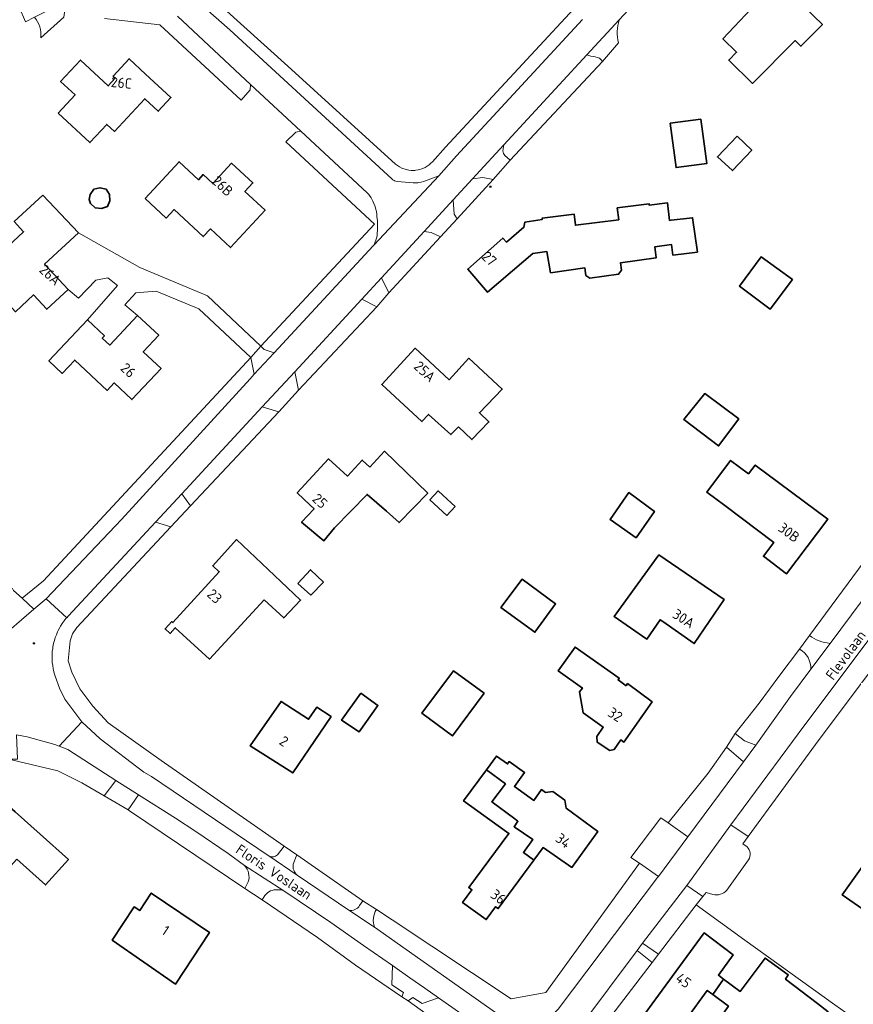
# Model space of a CAD drawing. Header units: metres. Extents: x 140853 to 145288, y 474558 to 480269.
# Tile 95 of 256: x 141716 to 141862, y 477535 to 477707. Entities that reach past the tile are written whole.
import ezdxf
from ezdxf.enums import TextEntityAlignment as Align

# ---------------------------------------------------------------- set-up
doc = ezdxf.new("R2010")
doc.units = ezdxf.units.M
doc.header["$MEASUREMENT"] = 0
for name, color, linetype, lineweight in [('B-WE-GR-GRAS_KRUIDENRIJK-G', 80, 'Continuous', 18), ('B-WE-KL-WATER_BRANDLEIDING_PUT-S', 150, 'Continuous', 18), ('B-WE-OG-BEBOUWING-G', 7, 'Continuous', 35), ('B-WE-OG-BEBOUWING_HUISNUMMER-T18', 10, 'Continuous', 18), ('B-WE-OG-BEBOUWING_STRAATNAAM-T18', 10, 'Continuous', 18), ('B-WE-OG-TERREIN_ERF-G', 7, 'Continuous', 18), ('B-WE-VH-VERHARDING_ASFALT-G', 252, 'Continuous', 18), ('B-WE-VH-VERHARDING_HALFVERHARDING-G', 252, 'Continuous', 18), ('B-WE-VH-VERHARDING_HALFVERHARDING_GRIND-G', 252, 'Continuous', 18), ('B-WE-VH-VERHARDING_OPEN-G', 252, 'Continuous', 18), ('B-WE-VH-VERHARDING_SIERBESTRATING-G', 252, 'Continuous', 18), ('B-WE-VH-VERHARDING_STRAATBAKSTEEN-G', 252, 'Continuous', 18)]:
    doc.layers.add(name, color=color, linetype=linetype, lineweight=lineweight)
doc.styles.add('NLCS-ISO', font='txt')

# ---------------------------------------------------------------- blocks, each defined once
blk = doc.blocks.new('SIE-WEG_STRAATPOT_BRANDKRAAN-SO')
blk.add_ellipse((0, 0), major_axis=(-0.729, 0), ratio=0.685994)
at = {"style": 'NLCS-ISO'}
blk.add_text('BR', height=0.4, dxfattribs=at).set_placement((-0.3, -0.15))

msp = doc.modelspace()

# ---------------------------------------------------------------- linework, layer by layer
at = {"layer": 'B-WE-GR-GRAS_KRUIDENRIJK-G', "ltscale": 0.2, "flags": 128}
for points in [[(141812.63, 477709.187), (141790.111, 477684.938), (141787.829, 477682.36), (141787.577, 477682.106), (141787.255, 477681.831), (141786.909, 477681.587), (141786.543, 477681.375), (141786.159, 477681.197), (141785.961, 477681.121), (141785.557, 477680.997), (141785.35, 477680.949), (141784.933, 477680.881), (141784.722, 477680.861), (141784.299, 477680.85), (141784.087, 477680.859), (141783.666, 477680.905), (141783.252, 477680.99), (141783.048, 477681.046), (141782.648, 477681.186), (141782.453, 477681.269), (141782.077, 477681.462), (141781.895, 477681.571), (141781.719, 477681.688), (141781.383, 477681.946), (141762.478, 477699.096), (141747.073, 477713.079)], [(141745.616, 477711.447), (141752.312, 477705.469), (141780.717, 477679.361), (141780.901, 477679.211), (141781.102, 477679.085), (141781.208, 477679.031), (141781.428, 477678.943), (141781.658, 477678.883), (141784.475, 477678.694), (141784.874, 477678.686), (141785.272, 477678.707), (141785.47, 477678.729), (141785.864, 477678.793), (141786.253, 477678.886), (141786.444, 477678.942), (141786.633, 477679.006), (141788.923, 477679.932), (141792.067, 477683.411), (141814.124, 477707.303)], [(141730.397, 477707.489), (141740.094, 477706.355), (141754.326, 477693.139), (141755.921, 477694.965), (141755.952, 477695.931), (141743.142, 477707.882)]]:
    msp.add_lwpolyline(points, dxfattribs=at)
for points in [[(141814.898, 477701.129), (141800.361, 477685.362), (141800.186, 477684.283), (141800.186, 477684.283, 0.1995949), (141800.536, 477683.441), (141800.536, 477683.441), (141801.443, 477682.645), (141817.612, 477699.926), (141817.612, 477699.926, 0.2589883), (141816.354, 477700.738), (141816.354, 477700.738, -0.0981452), (141814.898, 477701.129)], [(141740.328, 477577.502), (141731.016, 477584.051), (141728.301, 477587.013), (141726.046, 477590.05), (141724.657, 477592.939), (141724.005, 477594.924), (141724.329, 477598.431), (141724.738, 477599.697), (141725.541, 477600.758), (141741.985, 477618.431), (141739.281, 477619.242), (141723.989, 477602.771), (141723.749, 477602.497), (141723.625, 477602.356), (141723.451, 477602.141), (141723.284, 477601.922), (141722.965, 477601.471), (141722.671, 477601.004), (141722.533, 477600.765), (141722.276, 477600.277), (141722.157, 477600.028), (141721.939, 477599.521), (141721.748, 477599.003), (141721.584, 477598.476), (141721.512, 477598.21), (141721.39, 477597.671), (141721.339, 477597.4), (141721.296, 477597.128), (141721.23, 477596.58), (141721.208, 477596.305), (141721.186, 477595.753), (141721.192, 477595.201), (141721.227, 477594.651), (141721.291, 477594.102), (141721.383, 477593.558), (141721.44, 477593.288), (141721.574, 477592.753), (141721.737, 477592.225), (141722.498, 477590.13), (141723.446, 477588.229), (141726.378, 477584.278), (141729.613, 477581.286), (141737.283, 477575.449), (141738.583, 477574.704), (141759.074, 477560.814), (141759.162, 477560.754), (141759.162, 477560.754, 0.3570863), (141760.688, 477560.963), (141760.688, 477560.963), (141761.879, 477562.488), (141740.328, 477577.502)], [(141877.878, 477616.761), (141853.106, 477583.749), (141840.126, 477566.231), (141843.167, 477564.143), (141854.939, 477580.259), (141882.153, 477616.615), (141882.153, 477616.615, 0.3878233), (141877.878, 477616.761)], [(141864.991, 477607.998, 0.154161), (141863.495, 477612.319), (141863.495, 477612.319), (141853.878, 477599.348), (141853.878, 477599.348, 0.1331509), (141857.508, 477598.003), (141857.508, 477598.003), (141864.991, 477607.998)], [(141850.548, 477588.697), (141854.116, 477593.477), (141854.116, 477593.477, 0.2814616), (141852.171, 477596.999), (141852.171, 477596.999), (141848.718, 477592.403), (141845.101, 477587.52), (141840.856, 477582.236), (141842.518, 477580.944), (141844.484, 477580.173), (141850.548, 477588.697)], [(141736.317, 477571.481), (141734.544, 477568.812), (141734.759, 477568.686), (141754.974, 477555.069), (141755.559, 477556.209), (141755.559, 477556.209, 0.2689834), (141754.918, 477559.075), (141754.918, 477559.075), (141752.017, 477561.188), (141746.392, 477565.019), (141742.793, 477567.404), (141736.317, 477571.481)], [(141764.096, 477560.959), (141763.426, 477559.297), (141763.426, 477559.297, 0.2653331), (141764.143, 477557.379), (141764.143, 477557.379), (141773.188, 477551.247), (141773.188, 477551.247, 0.3112618), (141775.074, 477552.051), (141775.074, 477552.051), (141775.664, 477552.899), (141764.096, 477560.959)], [(141827.285, 477556.977), (141827.42, 477557.159), (141824.139, 477559.504), (141807.725, 477536.863), (141801.653, 477535.712), (141780.762, 477549.539), (141778.008, 477551.362), (141778.008, 477551.362, 0.2392799), (141777.686, 477548.287), (141777.686, 477548.287), (141800.858, 477531.94), (141800.858, 477531.94, 0.014134), (141801.342, 477531.767), (141801.342, 477531.767, 0.2860905), (141809.858, 477533.901), (141809.858, 477533.901), (141827.285, 477556.977)], [(141758.475, 477553.822), (141758.015, 477553.044), (141767.705, 477546.45), (141774.333, 477541.628), (141782.467, 477536.098), (141782.787, 477536.846), (141780.695, 477538.182), (141780.809, 477541.548), (141775.762, 477545.067), (141770.049, 477549.115), (141761.8, 477554.652), (141761.8, 477554.652, 0.1749266), (141759.479, 477554.64), (141759.479, 477554.64, 0.1437567), (141758.475, 477553.822)], [(141826.33, 477542.118), (141823.683, 477544.18), (141813.861, 477531.007), (141811.566, 477527.61), (141811.566, 477527.61, 0.4178537), (141812.708, 477521.899), (141812.708, 477521.899), (141812.816, 477521.826), (141813.382, 477522.523), (141812.165, 477523.73), (141814.141, 477526.176), (141826.33, 477542.118)], [(141798.672, 477528.223, 0.0855179), (141796.084, 477530.897), (141796.084, 477530.897), (141788.891, 477535.913), (141786.008, 477534.917), (141784.385, 477535.98), (141783.57, 477535.349), (141794.488, 477527.501), (141795.73, 477521.565), (141786.189, 477508.632), (141789.66, 477506.491), (141799.188, 477519.08), (141799.188, 477519.08, 0.1801147), (141800.384, 477524.122), (141800.384, 477524.122), (141800.051, 477525.414), (141800.051, 477525.414, 0.0716014), (141798.672, 477528.223)]]:
    msp.add_lwpolyline(points, format="xyb", close=True, dxfattribs=at)
for points in [[(141764.769, 477687.733), (141763.897, 477687.555), (141762.164, 477685.862), (141777.668, 477671.465), (141757.776, 477650.047), (141758.37, 477649.485), (141760.073, 477648.898), (141777.428, 477667.616), (141777.625, 477667.827), (141777.671, 477668.012), (141777.82, 477668.319), (141777.942, 477668.638), (141778.038, 477668.967), (141778.075, 477669.133), (141778.128, 477669.471), (141778.158, 477669.78), (141778.199, 477670.431), (141778.211, 477671.084), (141778.195, 477671.737), (141778.176, 477672.063), (141778.116, 477672.713), (141778.082, 477673.167), (141778.02, 477673.605), (141777.93, 477674.038), (141777.812, 477674.464), (141777.742, 477674.674), (141777.583, 477675.086), (141777.398, 477675.487), (141777.295, 477675.683), (141777.071, 477676.065), (141776.823, 477676.43), (141776.69, 477676.607), (141776.407, 477676.947), (141764.769, 477687.733)], [(141798.485, 477679.267), (141796.657, 477679.61), (141794.824, 477679.383), (141791.448, 477675.712), (141791.631, 477673.192), (141792.18, 477672.361), (141798.485, 477679.267)], [(141789.247, 477669.237), (141787.609, 477669.95), (141786.354, 477670.174), (141778.895, 477662.063), (141780.188, 477659.406), (141789.247, 477669.237)], [(141778.067, 477656.972), (141775.44, 477658.307), (141763.746, 477645.592), (141764.344, 477642.362), (141778.067, 477656.972)], [(141755.898, 477644.37), (141756.602, 477645.133), (141756, 477648.089), (141719.666, 477608.942), (141715.921, 477605.909), (141718.018, 477603.965), (141720.161, 477605.793), (141733.352, 477619.705), (141755.898, 477644.37)], [(141760.931, 477638.579), (141758.021, 477639.426), (141743.906, 477624.223), (141745.418, 477622.103), (141760.931, 477638.579)], [(141722.419, 477579.998), (141721.696, 477580.288), (141716.8, 477581.644), (141714.951, 477581.956), (141715.131, 477577.691), (141712.997, 477577.722), (141714.085, 477577.62), (141722.22, 477575.66), (141726.405, 477573.585), (141730.296, 477571.303), (141732.381, 477573.995), (141723.943, 477579.385), (141722.419, 477579.998)], [(141842.321, 477577.256), (141839.333, 477579.841), (141836.158, 477575.274), (141829.141, 477566.531), (141832.559, 477564.09), (141842.321, 477577.256)], [(141835.203, 477553.681), (141832.39, 477555.565), (141824.657, 477545.457), (141827.431, 477543.548), (141834.042, 477552.167), (141835.203, 477553.681)]]:
    msp.add_lwpolyline(points, close=True, dxfattribs=at)
at = {"layer": 'B-WE-OG-BEBOUWING-G', "ltscale": 0.2, "flags": 128}
for points in [[(141849.945, 477712.514), (141852.478, 477715.09), (141854.22, 477713.377), (141860.901, 477720.169), (141855.544, 477725.416), (141848.876, 477718.606), (141850.552, 477716.985), (141848.024, 477714.403), (141847.658, 477714.763), (141843.954, 477710.932), (141844.697, 477710.214), (141838.739, 477703.92), (141841.112, 477701.553), (141839.759, 477700.195), (141843.885, 477696.091), (141851.375, 477703.605), (141852.388, 477702.595), (141856.146, 477706.415), (141849.945, 477712.514)], [(141722.248, 477690.886), (141727.804, 477685.734), (141730.763, 477688.917), (141732.095, 477687.679), (141737.428, 477693.412), (141739.78, 477691.224), (141741.997, 477693.607), (141737.556, 477697.738), (141734.688, 477700.406), (141731.869, 477697.373), (141732.261, 477697.008), (141731.016, 477695.669), (141726.178, 477700.169), (141722.683, 477696.413), (141725.206, 477694.067), (141722.248, 477690.886)], [(141834.831, 477689.858), (141829.498, 477689.109), (141830.514, 477681.335), (141835.921, 477682.094), (141834.831, 477689.858)], [(141841.221, 477686.829), (141837.773, 477683.231), (141840.428, 477680.838), (141843.789, 477684.419), (141841.221, 477686.829)], [(141737.474, 477675.923), (141741.172, 477672.515), (141742.556, 477674.003), (141747.671, 477669.255), (141748.933, 477670.598), (141752.45, 477667.331), (141758.496, 477673.882), (141754.975, 477677.144), (141756.379, 477678.659), (141752.637, 477682.123), (141749.337, 477678.559), (141747.662, 477680.112), (141746.835, 477679.22), (141743.439, 477682.365), (141737.474, 477675.923)], [(141727.702, 477675.769), (141727.929, 477675.051), (141728.751, 477674.316), (141729.842, 477674.153), (141730.884, 477674.515), (141731.288, 477675.541), (141731.269, 477676.644), (141730.638, 477677.549), (141729.569, 477677.817), (141728.5, 477677.542), (141727.866, 477676.64), (141727.702, 477675.769)], [(141719.566, 477676.546), (141714.553, 477671.875), (141716.187, 477670.121), (141711.583, 477665.831), (141712.836, 477664.487), (141709.694, 477661.559), (141714.781, 477656.1), (141717.925, 477659.028), (141720.254, 477656.528), (141723.99, 477660.009), (141719.874, 477664.41), (141725.799, 477669.931), (141719.566, 477676.546)], [(141829.393, 477672.085), (141829.023, 477675.151), (141825.811, 477674.764), (141825.778, 477675.018), (141820.201, 477674.297), (141820.472, 477672.201), (141812.891, 477671.246), (141812.638, 477673.207), (141807.045, 477672.478), (141807.071, 477672.28), (141804.033, 477671.809), (141803.851, 477670.907), (141800.798, 477668.291), (141800.153, 477668.994), (141794.008, 477663.559), (141797.497, 477659.509), (141803.85, 477664.964), (141805.416, 477666.309), (141807.872, 477666.652), (141808.539, 477662.923), (141814.542, 477663.776), (141814.691, 477662.471), (141815.407, 477661.961), (141820.437, 477662.676), (141820.965, 477663.379), (141820.811, 477664.667), (141827.04, 477665.552), (141826.769, 477667.46), (141829.703, 477667.875), (141829.967, 477666.02), (141834.269, 477666.552), (141833.424, 477672.571), (141829.683, 477672.12), (141829.393, 477672.085)], [(141850.913, 477661.768), (141845.439, 477665.69), (141841.614, 477660.596), (141846.998, 477656.554), (141850.913, 477661.768)], [(141736.175, 477655.442), (141731.299, 477650.246), (141729.987, 477651.478), (141730.364, 477651.88), (141727.375, 477654.686), (141720.622, 477647.489), (141722.956, 477645.3), (141725.146, 477647.634), (141730.813, 477642.318), (141732.045, 477643.631), (141735.174, 477640.696), (141740.289, 477646.147), (141737.151, 477649.073), (141739.888, 477651.99), (141736.175, 477655.442)], [(141792.401, 477635.957), (141794.749, 477633.699), (141797.738, 477636.79), (141796.063, 477638.409), (141800.052, 477642.533), (141794.192, 477647.935), (141790.742, 477644.177), (141784.818, 477649.708), (141778.961, 477643.33), (141785.987, 477636.862), (141787.121, 477638.097), (141791.071, 477634.582), (141792.401, 477635.957)], [(141841.512, 477637.31), (141835.55, 477641.761), (141831.887, 477637.195), (141837.982, 477632.581), (141841.512, 477637.31)], [(141776.879, 477628.885), (141775.535, 477630.111), (141772.926, 477627.315), (141769.648, 477630.32), (141764.149, 477624.373), (141766.435, 477622.211), (141767.107, 477621.575), (141764.9, 477619.231), (141768.779, 477615.984), (141770.653, 477618.222), (141776.368, 477624.105), (141779.754, 477621.137), (141781.998, 477619.17), (141786.997, 477624.316), (141779.444, 477631.653), (141776.879, 477628.885)], [(141843.222, 477627.693), (141840.071, 477630.043), (141835.901, 477624.503), (141839.046, 477622.136), (141847.628, 477615.652), (141845.822, 477613.275), (141849.859, 477610.208), (141851.674, 477612.596), (141857.103, 477619.739), (141844.386, 477629.241), (141843.222, 477627.693)], [(141791.816, 477621.957), (141790.385, 477623.265), (141788.814, 477624.702), (141787.377, 477623.131), (141790.352, 477620.409), (141791.816, 477621.957)], [(141823.531, 477616.516), (141826.723, 477621.087), (141822.243, 477624.411), (141818.959, 477619.708), (141823.531, 477616.516)], [(141758.345, 477605.611), (141761.79, 477602.45), (141764.72, 477605.573), (141761.296, 477608.811), (141753.5, 477616.185), (141749.326, 477611.601), (141750.484, 477610.546), (141742.373, 477601.639), (141742.176, 477601.819), (141740.997, 477600.525), (141741.858, 477599.733), (141742.777, 477600.741), (141748.776, 477595.232), (141758.345, 477605.611)], [(141827.493, 477613.511), (141819.667, 477602.712), (141825.37, 477598.756), (141827.723, 477602.148), (141828.192, 477601.82), (141833.706, 477597.966), (141838.934, 477605.657), (141827.493, 477613.511)], [(141764.219, 477608.512), (141766.513, 477606.443), (141768.717, 477608.692), (141766.468, 477610.896), (141764.219, 477608.512)], [(141799.824, 477604.263), (141805.789, 477599.938), (141809.416, 477604.904), (141803.549, 477609.237), (141799.824, 477604.263)], [(141821.786, 477590.587), (141820.358, 477591.595), (141820.568, 477591.893), (141812.834, 477597.351), (141809.879, 477593.164), (141814.118, 477590.157), (141813.619, 477589.536), (141814.231, 477585.844), (141817.076, 477583.798), (141817.772, 477583.299), (141816.629, 477581.68), (141816.683, 477580.708), (141818.887, 477579.246), (141819.659, 477579.38), (141820.868, 477581.077), (141821.395, 477580.699), (141826.303, 477587.743), (141822.034, 477590.944), (141821.786, 477590.587)], [(141796.885, 477589.267), (141791.532, 477593.182), (141785.998, 477585.785), (141791.336, 477581.792), (141796.885, 477589.267)], [(141775.258, 477589.248), (141771.898, 477584.558), (141775, 477582.518), (141778.273, 477587.087), (141775.258, 477589.248)], [(141770.109, 477585.161), (141767.561, 477586.799), (141766.133, 477584.715), (141761.302, 477587.82), (141755.906, 477580.076), (141763.345, 477575.294), (141770.109, 477585.161)], [(141797.283, 477575.819), (141800.608, 477573.375), (141798.21, 477570.244), (141802.048, 477567.417), (141802.822, 477566.847), (141802.137, 477565.885), (141805.432, 477563.628), (141803.776, 477561.38), (141805.545, 477560.066), (141805.597, 477560.024), (141807.209, 477562.221), (141812.277, 477558.748), (141816.799, 477565.044), (141811.289, 477569.142), (141811.03, 477570.517), (141808.914, 477572.066), (141807.616, 477571.874), (141806.936, 477572.38), (141805.573, 477570.483), (141802.194, 477572.926), (141803.988, 477575.357), (141801.282, 477577.289), (141800.994, 477576.886), (141799.079, 477578.252), (141797.283, 477575.819)], [(141797.283, 477575.819), (141793.278, 477570.394), (141799.368, 477566.05), (141801.24, 477564.715), (141794.204, 477555.232), (141794.753, 477554.837), (141793.109, 477552.597), (141797.249, 477549.624), (141798.893, 477551.864), (141799.363, 477551.527), (141805.597, 477560.024), (141805.545, 477560.066), (141803.776, 477561.38), (141805.432, 477563.628), (141802.137, 477565.885), (141802.822, 477566.847), (141802.048, 477567.417), (141798.21, 477570.244), (141800.608, 477573.375), (141797.283, 477575.819)], [(141715.024, 477560.165), (141720.05, 477555.673), (141724.048, 477560.146), (141719.089, 477564.578), (141714.733, 477568.477), (141712.874, 477570.142), (141702.985, 477559.427), (141697.399, 477555.884), (141699.633, 477552.358), (141705.719, 477556.218), (141708.922, 477553.543), (141715.024, 477560.165)], [(141731.732, 477545.985), (141742.818, 477538.31), (141748.753, 477547.319), (141738.56, 477554.261), (141736.534, 477551.18), (141735.565, 477551.814), (141731.732, 477545.985)], [(141838.848, 477539.196), (141837.928, 477539.883), (141840.505, 477543.412), (141835.449, 477547.271), (141827.455, 477536.382), (141825.229, 477533.35), (141830.474, 477529.673), (141832.394, 477532.302), (141835.968, 477537.198), (141836.95, 477536.473), (141838.848, 477539.196)], [(141855.284, 477534.884), (141849.712, 477539.185), (141850.186, 477539.92), (141846.12, 477542.866), (141841.753, 477537.027), (141838.848, 477539.196), (141836.95, 477536.473), (141839.68, 477534.457), (141834.312, 477526.894), (141844.18, 477519.658), (141846.995, 477523.518), (141847.201, 477523.8), (141849.162, 477522.37), (141851.867, 477526.185), (141854.839, 477530.26), (141857.157, 477533.438), (141855.284, 477534.884)]]:
    msp.add_lwpolyline(points, close=True, dxfattribs=at)
msp.add_lwpolyline([(141941.17, 477531.329), (141950.309, 477544.172), (141939.187, 477552.054), (141939.187, 477552.054), (141919.302, 477566.145), (141913.727, 477570.095), (141896.151, 477582.551), (141885.454, 477590.132), (141875.729, 477576.51), (141859.624, 477553.949), (141870.109, 477546.632), (141888.696, 477572.563), (141932.91, 477541.292), (141914.525, 477515.168)], dxfattribs=at)
at = {"layer": 'B-WE-OG-TERREIN_ERF-G', "ltscale": 0.2, "flags": 128}
for points in [[(141843.885, 477696.091), (141839.759, 477700.195), (141841.112, 477701.553), (141838.739, 477703.92), (141844.697, 477710.214), (141843.954, 477710.932), (141847.658, 477714.763), (141848.024, 477714.403), (141850.552, 477716.985), (141848.876, 477718.606), (141855.544, 477725.416), (141860.901, 477720.169), (141854.22, 477713.377), (141852.478, 477715.09), (141849.945, 477712.514), (141856.146, 477706.415), (141852.388, 477702.595), (141851.375, 477703.605), (141843.885, 477696.091)], [(141741.997, 477693.607), (141739.78, 477691.224), (141737.428, 477693.412), (141732.095, 477687.679), (141730.763, 477688.917), (141727.804, 477685.734), (141722.248, 477690.886), (141725.206, 477694.067), (141722.683, 477696.413), (141726.178, 477700.169), (141731.016, 477695.669), (141732.261, 477697.008), (141731.869, 477697.373), (141734.688, 477700.406), (141737.556, 477697.738), (141741.997, 477693.607)], [(141830.514, 477681.335), (141829.498, 477689.109), (141834.831, 477689.858), (141835.921, 477682.094), (141830.514, 477681.335)], [(141837.773, 477683.231), (141841.221, 477686.829), (141843.789, 477684.419), (141840.428, 477680.838), (141837.773, 477683.231)], [(141752.637, 477682.123), (141756.379, 477678.659), (141754.975, 477677.144), (141758.496, 477673.882), (141752.45, 477667.331), (141748.933, 477670.598), (141747.671, 477669.255), (141742.556, 477674.003), (141741.172, 477672.515), (141737.474, 477675.923), (141743.439, 477682.365), (141746.835, 477679.22), (141747.662, 477680.112), (141749.337, 477678.559), (141752.637, 477682.123)], [(141731.269, 477676.644), (141731.288, 477675.541), (141730.884, 477674.515), (141729.842, 477674.153), (141728.751, 477674.316), (141727.929, 477675.051), (141727.702, 477675.769), (141727.866, 477676.64), (141728.5, 477677.542), (141729.569, 477677.817), (141730.638, 477677.549), (141731.269, 477676.644)], [(141834.269, 477666.552), (141829.967, 477666.02), (141829.703, 477667.875), (141826.769, 477667.46), (141827.04, 477665.552), (141820.811, 477664.667), (141820.965, 477663.379), (141820.437, 477662.676), (141815.407, 477661.961), (141814.691, 477662.471), (141814.542, 477663.776), (141808.539, 477662.923), (141807.872, 477666.652), (141805.416, 477666.309), (141803.85, 477664.964), (141797.497, 477659.509), (141794.008, 477663.559), (141800.153, 477668.994), (141800.798, 477668.291), (141803.851, 477670.907), (141804.033, 477671.809), (141807.071, 477672.28), (141807.045, 477672.478), (141812.638, 477673.207), (141812.891, 477671.246), (141820.472, 477672.201), (141820.201, 477674.297), (141825.778, 477675.018), (141825.811, 477674.764), (141829.023, 477675.151), (141829.393, 477672.085), (141829.683, 477672.12), (141833.424, 477672.571), (141834.269, 477666.552)], [(141845.439, 477665.69), (141850.913, 477661.768), (141846.998, 477656.554), (141841.614, 477660.596), (141845.439, 477665.69)], [(141796.063, 477638.409), (141797.738, 477636.79), (141794.749, 477633.699), (141792.401, 477635.957), (141791.071, 477634.582), (141787.121, 477638.097), (141785.987, 477636.862), (141778.961, 477643.33), (141784.818, 477649.708), (141790.742, 477644.177), (141794.192, 477647.935), (141800.052, 477642.533), (141796.063, 477638.409)], [(141841.512, 477637.31), (141837.982, 477632.581), (141831.887, 477637.195), (141835.55, 477641.761), (141841.512, 477637.31)], [(141786.997, 477624.316), (141781.998, 477619.17), (141779.754, 477621.137), (141776.368, 477624.105), (141770.653, 477618.222), (141768.779, 477615.984), (141764.9, 477619.231), (141767.107, 477621.575), (141766.435, 477622.211), (141764.149, 477624.373), (141769.648, 477630.32), (141772.926, 477627.315), (141775.535, 477630.111), (141776.879, 477628.885), (141779.444, 477631.653), (141786.997, 477624.316)], [(141857.103, 477619.739), (141851.674, 477612.596), (141849.859, 477610.208), (141845.822, 477613.275), (141847.628, 477615.652), (141839.046, 477622.136), (141835.901, 477624.503), (141840.071, 477630.043), (141843.222, 477627.693), (141844.386, 477629.241), (141857.103, 477619.739)], [(141791.816, 477621.957), (141790.352, 477620.409), (141787.377, 477623.131), (141788.814, 477624.702), (141790.385, 477623.265), (141791.816, 477621.957)], [(141826.723, 477621.087), (141823.531, 477616.516), (141818.959, 477619.708), (141822.243, 477624.411), (141826.723, 477621.087)], [(141761.296, 477608.811), (141764.72, 477605.573), (141761.79, 477602.45), (141758.345, 477605.611), (141748.776, 477595.232), (141742.777, 477600.741), (141741.858, 477599.733), (141740.997, 477600.525), (141742.176, 477601.819), (141742.373, 477601.639), (141750.484, 477610.546), (141749.326, 477611.601), (141753.5, 477616.185), (141761.296, 477608.811)], [(141827.493, 477613.511), (141838.934, 477605.657), (141833.706, 477597.966), (141828.192, 477601.82), (141827.723, 477602.148), (141825.37, 477598.756), (141819.667, 477602.712), (141827.493, 477613.511)], [(141768.717, 477608.692), (141766.513, 477606.443), (141764.219, 477608.512), (141766.468, 477610.896), (141768.717, 477608.692)], [(141809.416, 477604.904), (141805.789, 477599.938), (141799.824, 477604.263), (141803.549, 477609.237), (141809.416, 477604.904)], [(141820.568, 477591.893), (141820.358, 477591.595), (141821.786, 477590.587), (141822.034, 477590.944), (141826.303, 477587.743), (141821.395, 477580.699), (141820.868, 477581.077), (141819.659, 477579.38), (141818.887, 477579.246), (141816.683, 477580.708), (141816.629, 477581.68), (141817.772, 477583.299), (141817.076, 477583.798), (141814.231, 477585.844), (141813.619, 477589.536), (141814.118, 477590.157), (141809.879, 477593.164), (141812.834, 477597.351), (141820.568, 477591.893)], [(141796.885, 477589.267), (141791.336, 477581.792), (141785.998, 477585.785), (141791.532, 477593.182), (141796.885, 477589.267)], [(141778.273, 477587.087), (141775, 477582.518), (141771.898, 477584.558), (141775.258, 477589.248), (141778.273, 477587.087)], [(141770.109, 477585.161), (141763.345, 477575.294), (141755.906, 477580.076), (141761.302, 477587.82), (141766.133, 477584.715), (141767.561, 477586.799), (141770.109, 477585.161)], [(141805.573, 477570.483), (141806.936, 477572.38), (141807.616, 477571.874), (141808.914, 477572.066), (141811.03, 477570.517), (141811.289, 477569.142), (141816.799, 477565.044), (141812.277, 477558.748), (141807.209, 477562.221), (141805.597, 477560.024), (141799.363, 477551.527), (141798.893, 477551.864), (141797.249, 477549.624), (141793.109, 477552.597), (141794.753, 477554.837), (141794.204, 477555.232), (141801.24, 477564.715), (141799.368, 477566.05), (141793.278, 477570.394), (141797.283, 477575.819), (141799.079, 477578.252), (141800.994, 477576.886), (141801.282, 477577.289), (141803.988, 477575.357), (141802.194, 477572.926), (141805.573, 477570.483)], [(141715.024, 477560.165), (141708.922, 477553.543), (141705.719, 477556.218), (141699.633, 477552.358), (141697.399, 477555.884), (141702.985, 477559.427), (141712.874, 477570.142), (141714.733, 477568.477), (141719.089, 477564.578), (141724.048, 477560.146), (141720.05, 477555.673), (141715.024, 477560.165)], [(141731.732, 477545.985), (141735.565, 477551.814), (141736.534, 477551.18), (141738.56, 477554.261), (141748.753, 477547.319), (141742.818, 477538.31), (141731.732, 477545.985)], [(141871.216, 477525.54), (141858.319, 477534.688), (141842.572, 477546.026), (141834.042, 477552.167), (141827.431, 477543.548), (141826.33, 477542.118), (141814.141, 477526.176), (141812.165, 477523.73), (141813.382, 477522.523), (141812.816, 477521.826), (141845.45, 477500), (141852.59, 477495.191), (141865.568, 477486.687), (141876.043, 477479.618), (141895.869, 477508.048), (141893.09, 477510.023), (141871.216, 477525.54)]]:
    msp.add_lwpolyline(points, close=True, dxfattribs=at)
for points in [[(141747.073, 477713.079), (141762.478, 477699.096), (141781.383, 477681.946), (141781.719, 477681.688), (141781.895, 477681.571), (141782.077, 477681.462), (141782.453, 477681.269), (141782.648, 477681.186), (141783.048, 477681.046), (141783.252, 477680.99), (141783.666, 477680.905), (141784.087, 477680.859), (141784.299, 477680.85), (141784.722, 477680.861), (141784.933, 477680.881), (141785.35, 477680.949), (141785.557, 477680.997), (141785.961, 477681.121), (141786.159, 477681.197), (141786.543, 477681.375), (141786.909, 477681.587), (141787.255, 477681.831), (141787.577, 477682.106), (141787.829, 477682.36), (141790.111, 477684.938), (141812.63, 477709.187)], [(141718.109, 477707.684), (141716.547, 477706.884), (141714.286, 477712.055)], [(141711.583, 477665.831), (141716.187, 477670.121), (141714.553, 477671.875), (141719.566, 477676.546), (141725.799, 477669.931), (141736.552, 477663.836), (141748.429, 477658.892), (141757.776, 477650.047), (141777.668, 477671.465), (141762.164, 477685.862), (141763.897, 477687.555), (141764.769, 477687.733), (141755.952, 477695.931), (141755.921, 477694.965), (141754.326, 477693.139), (141740.094, 477706.355), (141730.397, 477707.489)], [(141714.439, 477607.283), (141715.921, 477605.909), (141719.666, 477608.942), (141756, 477648.089), (141746.922, 477656.611), (141739.402, 477659.712), (141735.833, 477659.379), (141733.948, 477657.325), (141736.175, 477655.442), (141739.888, 477651.99), (141737.151, 477649.073), (141740.289, 477646.147), (141735.174, 477640.696), (141732.045, 477643.631), (141730.813, 477642.318), (141725.146, 477647.634), (141722.956, 477645.3), (141720.622, 477647.489), (141727.375, 477654.686), (141732.653, 477660.674), (141730.937, 477662.024), (141728.827, 477661.63), (141725.844, 477658.451), (141723.99, 477660.009), (141720.254, 477656.528), (141717.925, 477659.028), (141714.781, 477656.1)], [(141794.488, 477527.501), (141783.57, 477535.349), (141782.467, 477536.098), (141774.333, 477541.628), (141767.705, 477546.45), (141758.015, 477553.044), (141754.974, 477555.069), (141734.759, 477568.686), (141734.544, 477568.812), (141730.296, 477571.303), (141726.405, 477573.585), (141722.22, 477575.66), (141714.085, 477577.62)], [(141870.109, 477546.632), (141859.624, 477553.949), (141875.729, 477576.51)], [(141825.229, 477533.35), (141827.455, 477536.382), (141835.449, 477547.271), (141840.505, 477543.412), (141837.928, 477539.883), (141838.848, 477539.196), (141841.753, 477537.027), (141846.12, 477542.866), (141850.186, 477539.92), (141849.712, 477539.185), (141855.284, 477534.884), (141857.157, 477533.438)], [(141839.68, 477534.457), (141836.95, 477536.473), (141835.968, 477537.198), (141832.394, 477532.302)]]:
    msp.add_lwpolyline(points, dxfattribs=at)
for points in [[(141823.007, 477709.879), (141820.56, 477707.213), (141820.56, 477707.213, 0.1332662), (141820.425, 477703.229), (141820.425, 477703.229), (141817.612, 477699.926), (141801.443, 477682.645), (141798.485, 477679.267), (141792.18, 477672.361), (141789.247, 477669.237), (141780.188, 477659.406), (141778.067, 477656.972), (141764.344, 477642.362), (141760.931, 477638.579), (141745.418, 477622.103), (141741.985, 477618.431), (141725.541, 477600.758), (141724.738, 477599.697), (141724.329, 477598.431), (141724.005, 477594.924), (141724.657, 477592.939), (141726.046, 477590.05), (141728.301, 477587.013), (141731.016, 477584.051), (141740.328, 477577.502), (141761.879, 477562.488), (141764.096, 477560.959), (141775.664, 477552.899), (141778.008, 477551.362), (141780.762, 477549.539), (141801.653, 477535.712), (141807.725, 477536.863), (141824.139, 477559.504), (141822.621, 477560.488), (141827.862, 477567.41), (141829.141, 477566.531), (141836.158, 477575.274), (141839.333, 477579.841), (141840.856, 477582.236), (141845.101, 477587.52), (141848.718, 477592.403), (141852.171, 477596.999), (141853.878, 477599.348), (141863.495, 477612.319)], [(141723.252, 477707.68), (141719.194, 477704.104), (141719.194, 477704.104, 0.2042251), (141718.109, 477707.684)], [(141882.153, 477616.615), (141854.939, 477580.259), (141843.167, 477564.143), (141842.215, 477562.863), (141842.98, 477562.351), (141842.98, 477562.351, -0.3254389), (141843.235, 477560.099), (141843.235, 477560.099), (141839.405, 477554.753), (141839.405, 477554.753, -0.2735204), (141836.985, 477553.977), (141836.985, 477553.977), (141835.774, 477554.376), (141835.203, 477553.681), (141834.042, 477552.167), (141842.572, 477546.026), (141858.319, 477534.688)]]:
    msp.add_lwpolyline(points, format="xyb", dxfattribs=at)
for points in [[(141764.096, 477560.959), (141761.879, 477562.488), (141760.688, 477560.963), (141760.688, 477560.963, -0.3570863), (141759.162, 477560.754), (141759.162, 477560.754), (141764.143, 477557.379), (141764.143, 477557.379, -0.2653331), (141763.426, 477559.297), (141763.426, 477559.297), (141764.096, 477560.959)], [(141778.008, 477551.362), (141775.664, 477552.899), (141775.074, 477552.051), (141775.074, 477552.051, -0.3112618), (141773.188, 477551.247), (141773.188, 477551.247), (141777.686, 477548.287), (141777.686, 477548.287, -0.2392799), (141778.008, 477551.362)]]:
    msp.add_lwpolyline(points, format="xyb", close=True, dxfattribs=at)
at = {"layer": 'B-WE-VH-VERHARDING_ASFALT-G', "ltscale": 0.2, "flags": 128}
for points in [[(141714.286, 477712.055), (141716.547, 477706.884), (141718.109, 477707.684)], [(141743.142, 477707.882), (141755.952, 477695.931), (141764.769, 477687.733), (141776.407, 477676.947), (141776.69, 477676.607), (141776.823, 477676.43), (141777.071, 477676.065), (141777.295, 477675.683), (141777.398, 477675.487), (141777.583, 477675.086), (141777.742, 477674.674), (141777.812, 477674.464), (141777.93, 477674.038), (141778.02, 477673.605), (141778.082, 477673.167), (141778.116, 477672.713), (141778.176, 477672.063), (141778.195, 477671.737), (141778.211, 477671.084), (141778.199, 477670.431), (141778.158, 477669.78), (141778.128, 477669.471), (141778.075, 477669.133), (141778.038, 477668.967), (141777.942, 477668.638), (141777.82, 477668.319), (141777.671, 477668.012), (141777.625, 477667.827), (141788.923, 477679.932), (141786.633, 477679.006), (141786.444, 477678.942), (141786.253, 477678.886), (141785.864, 477678.793), (141785.47, 477678.729), (141785.272, 477678.707), (141784.874, 477678.686), (141784.475, 477678.694), (141781.658, 477678.883), (141781.428, 477678.943), (141781.208, 477679.031), (141781.102, 477679.085), (141780.901, 477679.211), (141780.717, 477679.361), (141752.312, 477705.469), (141745.616, 477711.447)], [(141813.861, 477531.007), (141823.683, 477544.18), (141824.657, 477545.457), (141832.39, 477555.565), (141840.126, 477566.231), (141853.106, 477583.749), (141877.878, 477616.761)], [(141864.991, 477607.998), (141857.508, 477598.003), (141854.116, 477593.477), (141850.548, 477588.697), (141844.484, 477580.173), (141842.321, 477577.256), (141832.559, 477564.09), (141827.42, 477557.159), (141827.285, 477556.977), (141809.858, 477533.901)], [(141800.858, 477531.94), (141777.686, 477548.287), (141773.188, 477551.247), (141764.143, 477557.379), (141764.143, 477557.379), (141759.162, 477560.754), (141759.074, 477560.814), (141738.583, 477574.704), (141737.283, 477575.449), (141729.613, 477581.286), (141726.378, 477584.278), (141722.419, 477579.998), (141723.943, 477579.385), (141732.381, 477573.995), (141736.317, 477571.481), (141742.793, 477567.404), (141746.392, 477565.019), (141752.017, 477561.188), (141754.918, 477559.075), (141761.8, 477554.652), (141770.049, 477549.115), (141775.762, 477545.067), (141780.809, 477541.548), (141783.882, 477539.405), (141786.474, 477537.598), (141788.891, 477535.913), (141796.084, 477530.897)]]:
    msp.add_lwpolyline(points, dxfattribs=at)
at = {"layer": 'B-WE-VH-VERHARDING_HALFVERHARDING-G', "ltscale": 0.2, "flags": 128}
msp.add_lwpolyline([(141723.252, 477707.68), (141723.659, 477710.52), (141718.109, 477707.684), (141718.109, 477707.684, -0.2042251), (141719.194, 477704.104), (141719.194, 477704.104), (141723.252, 477707.68)], format="xyb", close=True, dxfattribs=at)
at = {"layer": 'B-WE-VH-VERHARDING_HALFVERHARDING_GRIND-G', "ltscale": 0.2, "flags": 128}
for points in [[(141820.56, 477707.213), (141814.898, 477701.129), (141814.898, 477701.129, 0.0981452), (141816.354, 477700.738), (141816.354, 477700.738, -0.2589883), (141817.612, 477699.926), (141817.612, 477699.926), (141820.425, 477703.229), (141820.425, 477703.229, -0.1332662), (141820.56, 477707.213)], [(141801.443, 477682.645), (141800.536, 477683.441), (141800.536, 477683.441, -0.1995949), (141800.186, 477684.283), (141800.186, 477684.283), (141800.361, 477685.362), (141795.478, 477680.094), (141794.824, 477679.383), (141796.657, 477679.61), (141798.485, 477679.267), (141801.443, 477682.645)], [(141857.508, 477598.003, -0.1331509), (141853.878, 477599.348), (141853.878, 477599.348), (141852.171, 477596.999), (141852.171, 477596.999, -0.2814616), (141854.116, 477593.477), (141854.116, 477593.477), (141857.508, 477598.003)]]:
    msp.add_lwpolyline(points, format="xyb", close=True, dxfattribs=at)
for points in [[(141792.18, 477672.361), (141791.631, 477673.192), (141791.448, 477675.712), (141786.354, 477670.174), (141787.609, 477669.95), (141789.247, 477669.237), (141792.18, 477672.361)], [(141780.188, 477659.406), (141778.895, 477662.063), (141775.44, 477658.307), (141778.067, 477656.972), (141780.188, 477659.406)], [(141715.921, 477605.909), (141714.439, 477607.283), (141714.269, 477607.618), (141710.736, 477605.867), (141709.376, 477605.19), (141710.592, 477602.99), (141711.032, 477600.668), (141711.465, 477598.378), (141718.018, 477603.965), (141715.921, 477605.909)], [(141832.559, 477564.09), (141829.141, 477566.531), (141827.862, 477567.41), (141822.621, 477560.488), (141824.139, 477559.504), (141827.42, 477557.159), (141832.559, 477564.09)]]:
    msp.add_lwpolyline(points, close=True, dxfattribs=at)
at = {"layer": 'B-WE-VH-VERHARDING_OPEN-G', "ltscale": 0.2, "flags": 128}
msp.add_lwpolyline([(141736.552, 477663.836), (141725.799, 477669.931), (141719.874, 477664.41), (141723.99, 477660.009), (141725.844, 477658.451), (141728.827, 477661.63), (141730.937, 477662.024), (141732.653, 477660.674), (141727.375, 477654.686), (141730.364, 477651.88), (141729.987, 477651.478), (141731.299, 477650.246), (141736.175, 477655.442), (141733.948, 477657.325), (141735.833, 477659.379), (141739.402, 477659.712), (141746.922, 477656.611), (141756, 477648.089), (141757.776, 477650.047), (141748.429, 477658.892), (141736.552, 477663.836)], close=True, dxfattribs=at)
at = {"layer": 'B-WE-VH-VERHARDING_SIERBESTRATING-G', "ltscale": 0.2, "flags": 128}
for points in [[(141844.484, 477580.173), (141842.518, 477580.944), (141840.856, 477582.236), (141839.333, 477579.841), (141842.321, 477577.256), (141844.484, 477580.173)], [(141736.317, 477571.481), (141732.381, 477573.995), (141730.296, 477571.303), (141734.544, 477568.812), (141736.317, 477571.481)]]:
    msp.add_lwpolyline(points, close=True, dxfattribs=at)
msp.add_lwpolyline([(141843.167, 477564.143), (141840.126, 477566.231), (141832.39, 477555.565), (141835.203, 477553.681), (141835.774, 477554.376), (141836.985, 477553.977), (141836.985, 477553.977, 0.2735204), (141839.405, 477554.753), (141839.405, 477554.753), (141843.235, 477560.099), (141843.235, 477560.099, 0.3254389), (141842.98, 477562.351), (141842.98, 477562.351), (141842.215, 477562.863), (141843.167, 477564.143)], format="xyb", close=True, dxfattribs=at)
at = {"layer": 'B-WE-VH-VERHARDING_STRAATBAKSTEEN-G', "ltscale": 0.2, "flags": 128}
for points in [[(141814.124, 477707.303), (141792.067, 477683.411), (141788.923, 477679.932), (141777.625, 477667.827), (141777.428, 477667.616), (141760.073, 477648.898), (141756.602, 477645.133), (141755.898, 477644.37), (141733.352, 477619.705), (141720.161, 477605.793), (141723.749, 477602.497), (141723.989, 477602.771), (141739.281, 477619.242), (141739.281, 477619.242), (141743.906, 477624.223), (141758.021, 477639.426), (141763.746, 477645.592), (141775.44, 477658.307), (141778.895, 477662.063), (141786.354, 477670.174), (141791.448, 477675.712), (141794.824, 477679.383), (141795.478, 477680.094), (141800.361, 477685.362), (141814.898, 477701.129), (141820.56, 477707.213), (141823.007, 477709.879)], [(141714.951, 477581.956), (141716.8, 477581.644), (141721.696, 477580.288), (141722.419, 477579.998), (141726.378, 477584.278), (141723.446, 477588.229), (141722.498, 477590.13), (141721.737, 477592.225), (141721.574, 477592.753), (141721.44, 477593.288), (141721.383, 477593.558), (141721.291, 477594.102), (141721.227, 477594.651), (141721.192, 477595.201), (141721.186, 477595.753), (141721.208, 477596.305), (141721.23, 477596.58), (141721.296, 477597.128), (141721.339, 477597.4), (141721.39, 477597.671), (141721.512, 477598.21), (141721.584, 477598.476), (141721.748, 477599.003), (141721.939, 477599.521), (141722.157, 477600.028), (141722.276, 477600.277), (141722.533, 477600.765), (141722.671, 477601.004), (141722.965, 477601.471), (141723.284, 477601.922), (141723.451, 477602.141), (141723.625, 477602.356), (141723.749, 477602.497), (141720.161, 477605.793), (141718.018, 477603.965), (141711.465, 477598.378)]]:
    msp.add_lwpolyline(points, dxfattribs=at)
for points in [[(141760.073, 477648.898), (141758.37, 477649.485), (141757.776, 477650.047), (141756, 477648.089), (141756.602, 477645.133), (141760.073, 477648.898)], [(141764.344, 477642.362), (141763.746, 477645.592), (141758.021, 477639.426), (141760.931, 477638.579), (141764.344, 477642.362)], [(141745.418, 477622.103), (141743.906, 477624.223), (141739.281, 477619.242), (141741.985, 477618.431), (141745.418, 477622.103)], [(141824.657, 477545.457), (141823.683, 477544.18), (141826.33, 477542.118), (141827.431, 477543.548), (141824.657, 477545.457)], [(141786.474, 477537.598), (141783.882, 477539.405), (141780.809, 477541.548), (141780.695, 477538.182), (141782.787, 477536.846), (141782.467, 477536.098), (141783.57, 477535.349), (141784.385, 477535.98), (141786.008, 477534.917), (141788.891, 477535.913), (141786.474, 477537.598)]]:
    msp.add_lwpolyline(points, close=True, dxfattribs=at)
msp.add_lwpolyline([(141754.918, 477559.075, -0.2689834), (141755.559, 477556.209), (141755.559, 477556.209), (141754.974, 477555.069), (141758.015, 477553.044), (141758.475, 477553.822), (141758.475, 477553.822, -0.1437567), (141759.479, 477554.64), (141759.479, 477554.64, -0.1749266), (141761.8, 477554.652), (141761.8, 477554.652), (141754.918, 477559.075)], format="xyb", close=True, dxfattribs=at)

# ---------------------------------------------------------------- block references
at = {"layer": 'B-WE-KL-WATER_BRANDLEIDING_PUT-S', "xscale": 0.2, "yscale": 0.2, "zscale": 0.2}
for p in [(141798, 477678), (141718, 477598)]:
    msp.add_blockref('SIE-WEG_STRAATPOT_BRANDKRAAN-SO', p, dxfattribs=at)

# ---------------------------------------------------------------- texts
at = {"layer": 'B-WE-OG-BEBOUWING_HUISNUMMER-T18', "style": 'NLCS-ISO'}
for s, rotation, p in [('26C', 354.5, (141733.337, 477696.2)), ('26B', 317.1, (141751.076, 477678.121)), ('27', 317.4, (141797.792, 477665.398)), ('26A', 317.8, (141720.852, 477662.552)), ('26', 317.6, (141734.525, 477645.849)), ('25A', 317.4, (141786.498, 477645.627)), ('25', 317.9, (141768.119, 477622.947)), ('30B', 323.2, (141850.321, 477617.424)), ('23', 316.9, (141749.665, 477606.252)), ('30A', 327.5, (141831.859, 477602.343)), ('32', 327.5, (141819.872, 477585.51)), ('2', 325.9, (141761.82, 477580.871)), ('34', 322.9, (141810.754, 477563.439)), ('36', 322.9, (141799.371, 477553.604)), ('1', 326.3, (141741.066, 477547.715)), ('45', 323.7, (141831.819, 477538.947))]:
    msp.add_text(s, height=1.8, rotation=rotation, dxfattribs=at).set_placement(p, align=Align.MIDDLE_CENTER)
at = {"layer": 'B-WE-OG-BEBOUWING_STRAATNAAM-T18', "style": 'NLCS-ISO'}
for s, rotation, p in [('Flevolaan', 53.9, (141860.248, 477595.948)), ('Floris Voslaan', 326.5, (141760.047, 477557.949))]:
    msp.add_text(s, height=1.8, rotation=rotation, dxfattribs=at).set_placement(p, align=Align.MIDDLE_CENTER)

doc.saveas('drawing.dxf')
